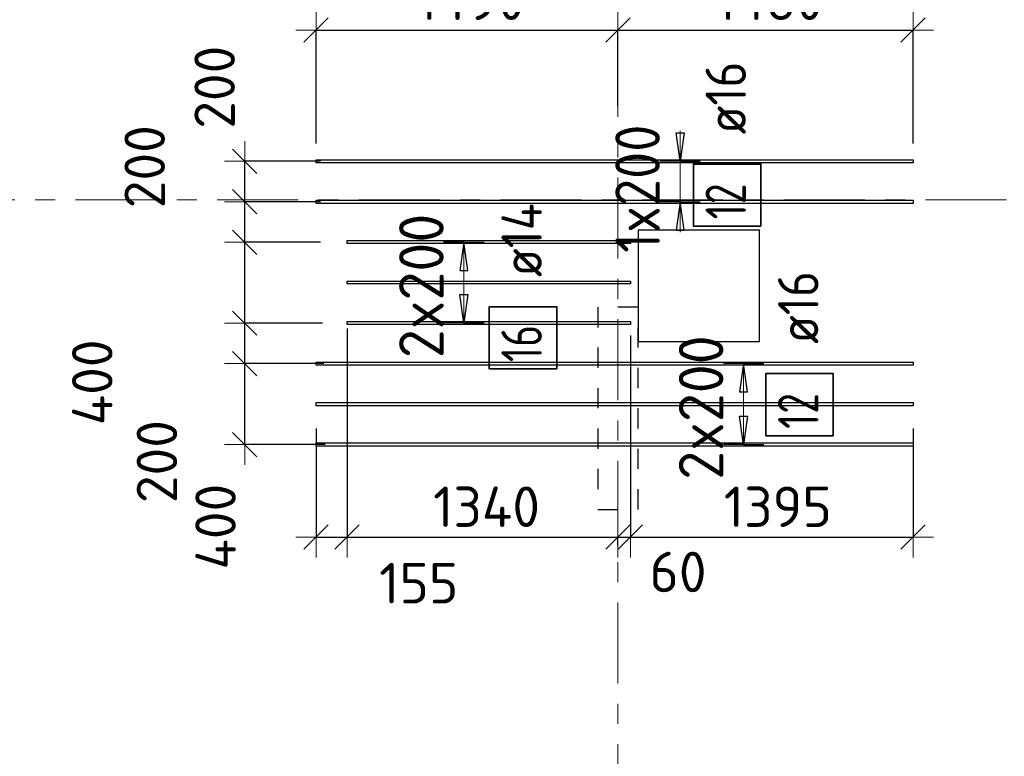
# Model space of a CAD drawing. Header units: metres. Extents: x -38 to 98, y -15 to 21.
# Tile 9 of 147: x 6.19 to 11.06, y 4.65 to 8.29. Entities that reach past the tile are written whole.
import ezdxf

# ---------------------------------------------------------------- set-up
doc = ezdxf.new("R2010")
doc.units = ezdxf.units.M
doc.header["$PDMODE"] = 65
for name, pattern in [('______11', [0.5, 0.4, -0.05, 0, -0.05]), ('______2', [0.0405, 0.03, -0.0105]), ('______5', [1.1, 0.8, -0.1, 0.1, -0.1])]:
    doc.linetypes.add(name, pattern=pattern)
for name, color, linetype, lineweight in [('XR$1$Осевая линия (1)', 7, '______5', 13), ('XR$4$Перекрытие (1)', 7, 'Continuous', 35), ('XR$4$Размерная линия (1)', 7, 'Continuous', 13)]:
    doc.layers.add(name, color=color, linetype=linetype, lineweight=lineweight)
doc.layers.add('XR$4$Арм.стержн.Доп. Арм верхн.зоны Х', color=7, linetype='Continuous', lineweight=35, true_color=0x8c8cff)
doc.layers.add('XR$6$Стена_ бетон несущ.', color=7, linetype='Continuous', lineweight=70, true_color=0xb4b496)
doc.styles.add('ISOCPEUR', font='txt')
doc.dimstyles.new('DIMSTYLE_3', dxfattribs={"dimtxt": 0.2, "dimasz": 0.2, "dimexe": 0, "dimexo": 0, "dimgap": 0.1, "dimtad": 2, "dimdec": 0, "dimlfac": 1000, "dimrnd": 5, "dimzin": 12, "dimdsep": 46, "dimtxsty": 'ISOCPEUR', "dimblk1": 'ALL_ML_STRICH', "dimblk2": 'ALL_ML_STRICH', "dimsah": 1, "dimcen": 0, "dimclrd": 7, "dimclre": 256, "dimclrt": 7, "dimadec": 0, "dimazin": 0, "dimtfac": 1, "dimtdec": 0, "dimtix": 1, "dimtmove": 2, "dimatfit": 3, "dimfxl": 0, "dimtzin": 0, "dimlwd": 0, "dimlwe": -3, "dimarcsym": 0})
doc.dimstyles.new('DIMSTYLE_33', dxfattribs={"dimtxt": 0.2, "dimasz": 0.2, "dimexe": 0, "dimexo": 0, "dimgap": 0.1, "dimtad": 2, "dimdec": 0, "dimlfac": 1000, "dimrnd": 5, "dimzin": 12, "dimdsep": 46, "dimtxsty": 'ISOCPEUR', "dimblk1": 'ALL_ML_STRICH', "dimblk2": 'ALL_ML_STRICH', "dimsah": 1, "dimcen": 0, "dimclrd": 7, "dimclre": 256, "dimclrt": 7, "dimadec": 0, "dimazin": 0, "dimtfac": 1, "dimtdec": 0, "dimtix": 1, "dimtmove": 2, "dimatfit": 3, "dimfxl": 0, "dimtvp": 1.2, "dimtzin": 0, "dimlwd": 0, "dimlwe": -3, "dimarcsym": 0})
doc.dimstyles.new('DIMSTYLE_34', dxfattribs={"dimtxt": 0.2, "dimasz": 0.2, "dimexe": 0, "dimexo": 0, "dimgap": 0.1, "dimtad": 0, "dimdec": 0, "dimlfac": 1000, "dimrnd": 5, "dimzin": 12, "dimdsep": 46, "dimtxsty": 'ISOCPEUR', "dimblk1": 'ALL_ML_STRICH', "dimblk2": 'ALL_ML_STRICH', "dimsah": 1, "dimcen": 0, "dimclrd": 7, "dimclre": 256, "dimclrt": 7, "dimadec": 0, "dimazin": 0, "dimtfac": 1, "dimtdec": 0, "dimtix": 1, "dimtmove": 2, "dimatfit": 3, "dimfxl": 0, "dimtvp": 1.2, "dimtzin": 0, "dimlwd": 0, "dimlwe": -3, "dimarcsym": 0})

# ---------------------------------------------------------------- blocks, each defined once
blk = doc.blocks.new('ALL_ML_STRICH')
at = {"color": 0, "linetype": 'ByBlock', "lineweight": -2}
for p, q in [((0, -0.5), (0, 0.5)), ((-0.3, -0.3), (0.3, 0.3)), ((-1, 0), (0.5, 0))]:
    blk.add_line(p, q, dxfattribs=at)
blk = doc.blocks.new('*D522')
at = {"layer": 'DEFPOINTS', "color": 7, "linetype": 'Continuous', "lineweight": 13, "transparency": 33554687}
for p in [(7.6584, 8.239), (9.15, 7.8449), (7.6584, 7.6586)]:
    blk.add_point(p, dxfattribs=at)
at = {"layer": 'XR$4$Размерная линия (1)', "color": 9, "linetype": 'Continuous', "lineweight": -2, "true_color": 0xc7c7c7, "transparency": 33554687}
for p, q in [((7.6584, 7.6786), (7.6584, 8.239)), ((9.15, 7.8649), (9.15, 8.239))]:
    blk.add_line(p, q, dxfattribs=at)
at = {"layer": 'XR$4$Размерная линия (1)', "color": 7, "linetype": 'Continuous', "lineweight": -2, "transparency": 33554687}
blk.add_line((7.6584, 8.239), (9.15, 8.239), dxfattribs=at)
at = {"layer": 'XR$4$Размерная линия (1)', "color": 7, "linetype": 'Continuous', "lineweight": 13, "transparency": 33554687, "xscale": 0.2, "yscale": 0.2, "zscale": 0.2, "rotation": 180}
blk.add_blockref('ALL_ML_STRICH', (7.6584, 8.239), dxfattribs=at)
at = {"layer": 'XR$4$Размерная линия (1)', "color": 7, "linetype": 'Continuous', "lineweight": 13, "transparency": 33554687, "xscale": 0.2, "yscale": 0.2, "zscale": 0.2}
blk.add_blockref('ALL_ML_STRICH', (9.15, 8.239), dxfattribs=at)
at = {"layer": 'XR$4$Размерная линия (1)', "color": 7, "linetype": 'Continuous', "lineweight": 13, "transparency": 33554687, "insert": (8.4242, 8.389), "char_height": 0.2, "width": 0.8, "attachment_point": 5, "style": 'ISOCPEUR'}
blk.add_mtext('\\A1;{1490}', dxfattribs=at)
blk = doc.blocks.new('*D523')
at = {"layer": 'DEFPOINTS', "color": 7, "linetype": 'Continuous', "lineweight": 13, "transparency": 33554687}
for p in [(9.15, 8.239), (9.15, 7.8449), (10.6084, 7.6586)]:
    blk.add_point(p, dxfattribs=at)
at = {"layer": 'XR$4$Размерная линия (1)', "color": 9, "linetype": 'Continuous', "lineweight": -2, "true_color": 0xc7c7c7, "transparency": 33554687}
for p, q in [((9.15, 7.8649), (9.15, 8.239)), ((10.6084, 7.6786), (10.6084, 8.239))]:
    blk.add_line(p, q, dxfattribs=at)
at = {"layer": 'XR$4$Размерная линия (1)', "color": 7, "linetype": 'Continuous', "lineweight": -2, "transparency": 33554687}
blk.add_line((9.15, 8.239), (10.6084, 8.239), dxfattribs=at)
at = {"layer": 'XR$4$Размерная линия (1)', "color": 7, "linetype": 'Continuous', "lineweight": 13, "transparency": 33554687, "xscale": 0.2, "yscale": 0.2, "zscale": 0.2, "rotation": 180}
blk.add_blockref('ALL_ML_STRICH', (9.15, 8.239), dxfattribs=at)
at = {"layer": 'XR$4$Размерная линия (1)', "color": 7, "linetype": 'Continuous', "lineweight": 13, "transparency": 33554687, "xscale": 0.2, "yscale": 0.2, "zscale": 0.2}
blk.add_blockref('ALL_ML_STRICH', (10.6084, 8.239), dxfattribs=at)
at = {"layer": 'XR$4$Размерная линия (1)', "color": 7, "linetype": 'Continuous', "lineweight": 13, "transparency": 33554687, "insert": (9.8992, 8.389), "char_height": 0.2, "width": 0.8, "attachment_point": 5, "style": 'ISOCPEUR'}
blk.add_mtext('\\A1;{1460}', dxfattribs=at)
blk = doc.blocks.new('*D583')
at = {"layer": 'DEFPOINTS', "color": 7, "linetype": 'Continuous', "lineweight": 13, "transparency": 33554687}
for p in [(7.7164, 6.5906), (7.3057, 6.1906), (7.7229, 6.1906)]:
    blk.add_point(p, dxfattribs=at)
at = {"layer": 'XR$4$Размерная линия (1)', "color": 9, "linetype": 'Continuous', "lineweight": -2, "true_color": 0xc7c7c7, "transparency": 33554687}
for p, q in [((7.6964, 6.5906), (7.3057, 6.5906)), ((7.7029, 6.1906), (7.3057, 6.1906))]:
    blk.add_line(p, q, dxfattribs=at)
at = {"layer": 'XR$4$Размерная линия (1)', "color": 7, "linetype": 'Continuous', "lineweight": -2, "transparency": 33554687}
blk.add_line((7.3057, 6.1906), (7.3057, 6.5906), dxfattribs=at)
at = {"layer": 'XR$4$Размерная линия (1)', "color": 7, "linetype": 'Continuous', "lineweight": 13, "transparency": 33554687, "xscale": 0.2, "yscale": 0.2, "zscale": 0.2}
for p, rotation in [((7.3057, 6.5906), 90), ((7.3057, 6.1906), 270)]:
    blk.add_blockref('ALL_ML_STRICH', p, dxfattribs=dict(at, rotation=rotation))
at = {"layer": 'XR$4$Размерная линия (1)', "color": 7, "linetype": 'Continuous', "lineweight": 13, "transparency": 33554687, "insert": (7.1617, 5.785), "char_height": 0.2, "width": 0.6, "attachment_point": 5, "rotation": 90, "style": 'ISOCPEUR'}
blk.add_mtext('\\A1;{400}', dxfattribs=at)
blk = doc.blocks.new('*D584')
at = {"layer": 'DEFPOINTS', "color": 7, "linetype": 'Continuous', "lineweight": 13, "transparency": 33554687}
for p in [(7.7099, 6.7906), (7.3057, 6.5906), (7.7164, 6.5906)]:
    blk.add_point(p, dxfattribs=at)
at = {"layer": 'XR$4$Размерная линия (1)', "color": 9, "linetype": 'Continuous', "lineweight": -2, "true_color": 0xc7c7c7, "transparency": 33554687}
for p, q in [((7.6899, 6.7906), (7.3057, 6.7906)), ((7.6964, 6.5906), (7.3057, 6.5906))]:
    blk.add_line(p, q, dxfattribs=at)
at = {"layer": 'XR$4$Размерная линия (1)', "color": 7, "linetype": 'Continuous', "lineweight": -2, "transparency": 33554687}
blk.add_line((7.3057, 6.5906), (7.3057, 6.7906), dxfattribs=at)
at = {"layer": 'XR$4$Размерная линия (1)', "color": 7, "linetype": 'Continuous', "lineweight": 13, "transparency": 33554687, "xscale": 0.2, "yscale": 0.2, "zscale": 0.2}
for p, rotation in [((7.3057, 6.7906), 90), ((7.3057, 6.5906), 270)]:
    blk.add_blockref('ALL_ML_STRICH', p, dxfattribs=dict(at, rotation=rotation))
at = {"layer": 'XR$4$Размерная линия (1)', "color": 7, "linetype": 'Continuous', "lineweight": 13, "transparency": 33554687, "insert": (6.872, 6.1065), "char_height": 0.2, "width": 0.6, "attachment_point": 5, "rotation": 90, "style": 'ISOCPEUR'}
blk.add_mtext('\\A1;{200}', dxfattribs=at)
blk = doc.blocks.new('*D585')
at = {"layer": 'DEFPOINTS', "color": 7, "linetype": 'Continuous', "lineweight": 13, "transparency": 33554687}
for p in [(7.7009, 7.1906), (7.3057, 6.7906), (7.7099, 6.7906)]:
    blk.add_point(p, dxfattribs=at)
at = {"layer": 'XR$4$Размерная линия (1)', "color": 9, "linetype": 'Continuous', "lineweight": -2, "true_color": 0xc7c7c7, "transparency": 33554687}
for p, q in [((7.6809, 7.1906), (7.3057, 7.1906)), ((7.6899, 6.7906), (7.3057, 6.7906))]:
    blk.add_line(p, q, dxfattribs=at)
at = {"layer": 'XR$4$Размерная линия (1)', "color": 7, "linetype": 'Continuous', "lineweight": -2, "transparency": 33554687}
blk.add_line((7.3057, 6.7906), (7.3057, 7.1906), dxfattribs=at)
at = {"layer": 'XR$4$Размерная линия (1)', "color": 7, "linetype": 'Continuous', "lineweight": 13, "transparency": 33554687, "xscale": 0.2, "yscale": 0.2, "zscale": 0.2}
for p, rotation in [((7.3057, 7.1906), 90), ((7.3057, 6.7906), 270)]:
    blk.add_blockref('ALL_ML_STRICH', p, dxfattribs=dict(at, rotation=rotation))
at = {"layer": 'XR$4$Размерная линия (1)', "color": 7, "linetype": 'Continuous', "lineweight": 13, "transparency": 33554687, "insert": (6.5525, 6.498), "char_height": 0.2, "width": 0.6, "attachment_point": 5, "rotation": 90, "style": 'ISOCPEUR'}
blk.add_mtext('\\A1;{400}', dxfattribs=at)
blk = doc.blocks.new('*D586')
at = {"layer": 'DEFPOINTS', "color": 7, "linetype": 'Continuous', "lineweight": 13, "transparency": 33554687}
for p in [(7.7009, 7.3906), (7.3057, 7.1906), (7.7009, 7.1906)]:
    blk.add_point(p, dxfattribs=at)
at = {"layer": 'XR$4$Размерная линия (1)', "color": 9, "linetype": 'Continuous', "lineweight": -2, "true_color": 0xc7c7c7, "transparency": 33554687}
for p, q in [((7.6809, 7.3906), (7.3057, 7.3906)), ((7.6809, 7.1906), (7.3057, 7.1906))]:
    blk.add_line(p, q, dxfattribs=at)
at = {"layer": 'XR$4$Размерная линия (1)', "color": 7, "linetype": 'Continuous', "lineweight": -2, "transparency": 33554687}
blk.add_line((7.3057, 7.1906), (7.3057, 7.3906), dxfattribs=at)
at = {"layer": 'XR$4$Размерная линия (1)', "color": 7, "linetype": 'Continuous', "lineweight": 13, "transparency": 33554687, "xscale": 0.2, "yscale": 0.2, "zscale": 0.2}
for p, rotation in [((7.3057, 7.3906), 90), ((7.3057, 7.1906), 270)]:
    blk.add_blockref('ALL_ML_STRICH', p, dxfattribs=dict(at, rotation=rotation))
at = {"layer": 'XR$4$Размерная линия (1)', "color": 7, "linetype": 'Continuous', "lineweight": 13, "transparency": 33554687, "insert": (6.8117, 7.564), "char_height": 0.2, "width": 0.6, "attachment_point": 5, "rotation": 90, "style": 'ISOCPEUR'}
blk.add_mtext('\\A1;{200}', dxfattribs=at)
blk = doc.blocks.new('*D587')
at = {"layer": 'DEFPOINTS', "color": 7, "linetype": 'Continuous', "lineweight": 13, "transparency": 33554687}
for p in [(7.7009, 7.5906), (7.3057, 7.3906), (7.7009, 7.3906)]:
    blk.add_point(p, dxfattribs=at)
at = {"layer": 'XR$4$Размерная линия (1)', "color": 9, "linetype": 'Continuous', "lineweight": -2, "true_color": 0xc7c7c7, "transparency": 33554687}
for p, q in [((7.6809, 7.5906), (7.3057, 7.5906)), ((7.6809, 7.3906), (7.3057, 7.3906))]:
    blk.add_line(p, q, dxfattribs=at)
at = {"layer": 'XR$4$Размерная линия (1)', "color": 7, "linetype": 'Continuous', "lineweight": -2, "transparency": 33554687}
blk.add_line((7.3057, 7.3906), (7.3057, 7.5906), dxfattribs=at)
at = {"layer": 'XR$4$Размерная линия (1)', "color": 7, "linetype": 'Continuous', "lineweight": 13, "transparency": 33554687, "xscale": 0.2, "yscale": 0.2, "zscale": 0.2}
for p, rotation in [((7.3057, 7.5906), 90), ((7.3057, 7.3906), 270)]:
    blk.add_blockref('ALL_ML_STRICH', p, dxfattribs=dict(at, rotation=rotation))
at = {"layer": 'XR$4$Размерная линия (1)', "color": 7, "linetype": 'Continuous', "lineweight": 13, "transparency": 33554687, "insert": (7.1573, 7.9568), "char_height": 0.2, "width": 0.6, "attachment_point": 5, "rotation": 90, "style": 'ISOCPEUR'}
blk.add_mtext('\\A1;{200}', dxfattribs=at)
blk = doc.blocks.new('*D592')
at = {"layer": 'DEFPOINTS', "color": 7, "linetype": 'Continuous', "lineweight": 13, "transparency": 33554687}
for p in [(7.8118, 6.7846), (7.6584, 6.2903), (7.6584, 5.7333)]:
    blk.add_point(p, dxfattribs=at)
at = {"layer": 'XR$4$Размерная линия (1)', "color": 9, "linetype": 'Continuous', "lineweight": -2, "true_color": 0xc7c7c7, "transparency": 33554687}
for p, q in [((7.8118, 6.7646), (7.8118, 5.7333)), ((7.6584, 6.2703), (7.6584, 5.7333))]:
    blk.add_line(p, q, dxfattribs=at)
at = {"layer": 'XR$4$Размерная линия (1)', "color": 7, "linetype": 'Continuous', "lineweight": -2, "transparency": 33554687}
blk.add_line((7.6584, 5.7333), (7.8118, 5.7333), dxfattribs=at)
at = {"layer": 'XR$4$Размерная линия (1)', "color": 7, "linetype": 'Continuous', "lineweight": 13, "transparency": 33554687, "xscale": 0.2, "yscale": 0.2, "zscale": 0.2, "rotation": 180}
blk.add_blockref('ALL_ML_STRICH', (7.6584, 5.7333), dxfattribs=at)
at = {"layer": 'XR$4$Размерная линия (1)', "color": 7, "linetype": 'Continuous', "lineweight": 13, "transparency": 33554687, "xscale": 0.2, "yscale": 0.2, "zscale": 0.2}
blk.add_blockref('ALL_ML_STRICH', (7.8118, 5.7333), dxfattribs=at)
at = {"layer": 'XR$4$Размерная линия (1)', "color": 7, "linetype": 'Continuous', "lineweight": 13, "transparency": 33554687, "insert": (8.1658, 5.5057), "char_height": 0.2, "width": 0.6, "attachment_point": 5, "style": 'ISOCPEUR'}
blk.add_mtext('\\A1;{155}', dxfattribs=at)
blk = doc.blocks.new('*D593')
at = {"layer": 'DEFPOINTS', "color": 7, "linetype": 'Continuous', "lineweight": 13, "transparency": 33554687}
for p in [(7.8118, 6.7846), (7.8118, 5.7333), (9.15, 5.6717)]:
    blk.add_point(p, dxfattribs=at)
at = {"layer": 'XR$4$Размерная линия (1)', "color": 9, "linetype": 'Continuous', "lineweight": -2, "true_color": 0xc7c7c7, "transparency": 33554687}
for p, q in [((7.8118, 6.7646), (7.8118, 5.7333)), ((9.15, 5.6917), (9.15, 5.7333))]:
    blk.add_line(p, q, dxfattribs=at)
at = {"layer": 'XR$4$Размерная линия (1)', "color": 7, "linetype": 'Continuous', "lineweight": -2, "transparency": 33554687}
blk.add_line((7.8118, 5.7333), (9.15, 5.7333), dxfattribs=at)
at = {"layer": 'XR$4$Размерная линия (1)', "color": 7, "linetype": 'Continuous', "lineweight": 13, "transparency": 33554687, "xscale": 0.2, "yscale": 0.2, "zscale": 0.2, "rotation": 180}
blk.add_blockref('ALL_ML_STRICH', (7.8118, 5.7333), dxfattribs=at)
at = {"layer": 'XR$4$Размерная линия (1)', "color": 7, "linetype": 'Continuous', "lineweight": 13, "transparency": 33554687, "xscale": 0.2, "yscale": 0.2, "zscale": 0.2}
blk.add_blockref('ALL_ML_STRICH', (9.15, 5.7333), dxfattribs=at)
at = {"layer": 'XR$4$Размерная линия (1)', "color": 7, "linetype": 'Continuous', "lineweight": 13, "transparency": 33554687, "insert": (8.5009, 5.8833), "char_height": 0.2, "width": 0.8, "attachment_point": 5, "style": 'ISOCPEUR'}
blk.add_mtext('\\A1;{1340}', dxfattribs=at)
blk = doc.blocks.new('*D594')
at = {"layer": 'DEFPOINTS', "color": 7, "linetype": 'Continuous', "lineweight": 13, "transparency": 33554687}
for p in [(9.2118, 6.7493), (9.15, 5.7333), (9.15, 5.6717)]:
    blk.add_point(p, dxfattribs=at)
at = {"layer": 'XR$4$Размерная линия (1)', "color": 9, "linetype": 'Continuous', "lineweight": -2, "true_color": 0xc7c7c7, "transparency": 33554687}
for p, q in [((9.2118, 6.7293), (9.2118, 5.7333)), ((9.15, 5.6917), (9.15, 5.7333))]:
    blk.add_line(p, q, dxfattribs=at)
at = {"layer": 'XR$4$Размерная линия (1)', "color": 7, "linetype": 'Continuous', "lineweight": -2, "transparency": 33554687}
blk.add_line((9.15, 5.7333), (9.2118, 5.7333), dxfattribs=at)
at = {"layer": 'XR$4$Размерная линия (1)', "color": 7, "linetype": 'Continuous', "lineweight": 13, "transparency": 33554687, "xscale": 0.2, "yscale": 0.2, "zscale": 0.2}
blk.add_blockref('ALL_ML_STRICH', (9.2118, 5.7333), dxfattribs=at)
at = {"layer": 'XR$4$Размерная линия (1)', "color": 7, "linetype": 'Continuous', "lineweight": 13, "transparency": 33554687, "xscale": 0.2, "yscale": 0.2, "zscale": 0.2, "rotation": 180}
blk.add_blockref('ALL_ML_STRICH', (9.15, 5.7333), dxfattribs=at)
at = {"layer": 'XR$4$Размерная линия (1)', "color": 7, "linetype": 'Continuous', "lineweight": 13, "transparency": 33554687, "insert": (9.447, 5.561), "char_height": 0.2, "width": 0.4, "attachment_point": 5, "style": 'ISOCPEUR'}
blk.add_mtext('\\A1;{60}', dxfattribs=at)
blk = doc.blocks.new('*D595')
at = {"layer": 'DEFPOINTS', "color": 7, "linetype": 'Continuous', "lineweight": 13, "transparency": 33554687}
for p in [(9.2118, 6.7493), (10.6084, 6.2903), (9.2118, 5.7333)]:
    blk.add_point(p, dxfattribs=at)
at = {"layer": 'XR$4$Размерная линия (1)', "color": 9, "linetype": 'Continuous', "lineweight": -2, "true_color": 0xc7c7c7, "transparency": 33554687}
for p, q in [((9.2118, 6.7293), (9.2118, 5.7333)), ((10.6084, 6.2703), (10.6084, 5.7333))]:
    blk.add_line(p, q, dxfattribs=at)
at = {"layer": 'XR$4$Размерная линия (1)', "color": 7, "linetype": 'Continuous', "lineweight": -2, "transparency": 33554687}
blk.add_line((9.2118, 5.7333), (10.6084, 5.7333), dxfattribs=at)
at = {"layer": 'XR$4$Размерная линия (1)', "color": 7, "linetype": 'Continuous', "lineweight": 13, "transparency": 33554687, "xscale": 0.2, "yscale": 0.2, "zscale": 0.2, "rotation": 180}
blk.add_blockref('ALL_ML_STRICH', (9.2118, 5.7333), dxfattribs=at)
at = {"layer": 'XR$4$Размерная линия (1)', "color": 7, "linetype": 'Continuous', "lineweight": 13, "transparency": 33554687, "xscale": 0.2, "yscale": 0.2, "zscale": 0.2}
blk.add_blockref('ALL_ML_STRICH', (10.6084, 5.7333), dxfattribs=at)
at = {"layer": 'XR$4$Размерная линия (1)', "color": 7, "linetype": 'Continuous', "lineweight": 13, "transparency": 33554687, "insert": (9.9401, 5.8833), "char_height": 0.2, "width": 0.8, "attachment_point": 5, "style": 'ISOCPEUR'}
blk.add_mtext('\\A1;{1395}', dxfattribs=at)

msp = doc.modelspace()

# ---------------------------------------------------------------- linework, layer by layer
at = {"layer": 'XR$1$Осевая линия (1)', "color": 253, "linetype": '______11', "lineweight": 13, "true_color": 0xa0a0a0, "transparency": 33554687}
for p, q in [((9.15, -3.39), (9.15, 19.78)), ((-2.63, 7.4), (62.6, 7.4))]:
    msp.add_line(p, q, dxfattribs=at)
at = {"layer": 'XR$4$Арм.стержн.Доп. Арм верхн.зоны Х', "color": 7, "linetype": 'Continuous', "lineweight": 13, "transparency": 33554687}
for p, q in [((9.4569, 7.5906), (9.4569, 7.7406)), ((9.4569, 7.3906), (9.4569, 7.5906)), ((9.4569, 7.3906), (9.4569, 7.2406)), ((8.3888, 7.1916), (8.3888, 7.1916)), ((8.3888, 6.7916), (8.3888, 7.1916)), ((8.3888, 6.7916), (8.3888, 6.7916)), ((9.7709, 6.5906), (9.7709, 6.5906)), ((9.7709, 6.1906), (9.7709, 6.5906)), ((9.7709, 6.1906), (9.7709, 6.1906))]:
    msp.add_line(p, q, dxfattribs=at)
at = {"layer": 'XR$4$Арм.стержн.Доп. Арм верхн.зоны Х', "color": 7, "linetype": 'Continuous', "lineweight": 25, "transparency": 33554687}
for p, q in [((9.4569, 7.5906), (9.4369, 7.7306)), ((9.4369, 7.7306), (9.4769, 7.7306)), ((9.4769, 7.7306), (9.4569, 7.5906)), ((9.4569, 7.3906), (9.4369, 7.2506)), ((9.4769, 7.2506), (9.4569, 7.3906)), ((9.4369, 7.2506), (9.4769, 7.2506)), ((8.3888, 7.1916), (8.3688, 7.0516)), ((8.4088, 7.0516), (8.3888, 7.1916)), ((8.3688, 7.0516), (8.4088, 7.0516)), ((8.3888, 6.7916), (8.3688, 6.9316)), ((8.3688, 6.9316), (8.4088, 6.9316)), ((8.4088, 6.9316), (8.3888, 6.7916)), ((9.7709, 6.5906), (9.7509, 6.4506)), ((9.7909, 6.4506), (9.7709, 6.5906)), ((9.7509, 6.4506), (9.7909, 6.4506)), ((9.7709, 6.1906), (9.7509, 6.3306)), ((9.7509, 6.3306), (9.7909, 6.3306)), ((9.7909, 6.3306), (9.7709, 6.1906))]:
    msp.add_line(p, q, dxfattribs=at)
at = {"layer": 'XR$4$Арм.стержн.Доп. Арм верхн.зоны Х', "color": 253, "linetype": 'Continuous', "lineweight": -3, "true_color": 0xa0a0a0, "transparency": 33554687}
for p, q in [((9.4569, 7.5906), (9.3569, 7.5906)), ((9.4569, 7.5906), (9.5569, 7.5906)), ((9.4569, 7.3906), (9.3569, 7.3906)), ((9.4569, 7.3906), (9.5569, 7.3906)), ((8.3888, 7.1916), (8.2888, 7.1916)), ((8.3888, 7.1916), (8.4888, 7.1916)), ((8.3888, 6.7916), (8.2888, 6.7916)), ((8.3888, 6.7916), (8.4888, 6.7916)), ((9.7709, 6.5906), (9.6709, 6.5906)), ((9.7709, 6.5906), (9.8709, 6.5906)), ((9.7709, 6.1906), (9.6709, 6.1906)), ((9.7709, 6.1906), (9.8709, 6.1906))]:
    msp.add_line(p, q, dxfattribs=at)
at = {"layer": 'XR$4$Арм.стержн.Доп. Арм верхн.зоны Х', "color": 7, "linetype": 'Continuous', "lineweight": 25, "transparency": 33554687}
for points in [[(10.6084, 7.5826), (7.6584, 7.5826), (7.6584, 7.5986), (10.6084, 7.5986), (10.6084, 7.5826)], [(10.6084, 7.3826), (7.6584, 7.3826), (7.6584, 7.3986), (10.6084, 7.3986), (10.6084, 7.3826)], [(9.2118, 7.1846), (7.8118, 7.1846), (7.8118, 7.1986), (9.2118, 7.1986), (9.2118, 7.1846)], [(9.2118, 6.9846), (7.8118, 6.9846), (7.8118, 6.9986), (9.2118, 6.9986), (9.2118, 6.9846)], [(9.2118, 6.7846), (7.8118, 6.7846), (7.8118, 6.7986), (9.2118, 6.7986), (9.2118, 6.7846)], [(10.6084, 6.5826), (7.6584, 6.5826), (7.6584, 6.5986), (10.6084, 6.5986), (10.6084, 6.5826)], [(10.6084, 6.3826), (7.6584, 6.3826), (7.6584, 6.3986), (10.6084, 6.3986), (10.6084, 6.3826)], [(10.6084, 6.1826), (7.6584, 6.1826), (7.6584, 6.1986), (10.6084, 6.1986), (10.6084, 6.1826)]]:
    msp.add_lwpolyline(points, dxfattribs=at)
at = {"layer": 'XR$4$Арм.стержн.Доп. Арм верхн.зоны Х', "color": 7, "linetype": 'Continuous', "lineweight": 35, "transparency": 33554687}
for points in [[(9.8561, 7.2704), (9.8561, 7.5771), (9.5228, 7.5771), (9.5228, 7.2704), (9.8561, 7.2704)], [(8.8476, 6.5651), (8.8476, 6.8718), (8.5142, 6.8718), (8.5142, 6.5651), (8.8476, 6.5651)], [(10.2142, 6.2346), (10.2142, 6.5413), (9.8809, 6.5413), (9.8809, 6.2346), (10.2142, 6.2346)]]:
    msp.add_lwpolyline(points, dxfattribs=at)
at = {"layer": 'XR$4$Перекрытие (1)', "color": 7, "linetype": 'Continuous', "lineweight": 25, "transparency": 33554687}
for p, q in [((9.85, 7.2497), (9.25, 7.2496)), ((9.25, 7.2496), (9.2501, 6.6996)), ((9.8501, 6.6997), (9.85, 7.2497)), ((9.2501, 6.6996), (9.8501, 6.6997))]:
    msp.add_line(p, q, dxfattribs=at)
at = {"layer": 'XR$6$Стена_ бетон несущ.', "color": 253, "linetype": '______2', "lineweight": -3, "true_color": 0xa0a0a0, "transparency": 33554687}
for p, q in [((9.05, 6.87), (9.05, 5.87)), ((9.25, 6.87), (9.05, 6.87)), ((9.25, 5.87), (9.25, 6.87)), ((9.05, 5.87), (9.25, 5.87))]:
    msp.add_line(p, q, dxfattribs=at)

# ---------------------------------------------------------------- texts
at = {"layer": 'XR$4$Арм.стержн.Доп. Арм верхн.зоны Х', "color": 7, "linetype": 'Continuous', "lineweight": 25, "transparency": 33554687, "char_height": 0.2, "attachment_point": 7, "rotation": 90, "style": 'ISOCPEUR'}
for s, insert, width in [('\\W0.89; ø16 ', (9.7828, 7.6104), 0.749105), ('\\W0.75;12', (9.7828, 7.3038), 0.314854), ('\\W0.89; ø14 ', (8.7742, 6.9051), 0.769432), ('\\W0.89; ø16 ', (10.1409, 6.5746), 0.749105), ('\\W0.75;16', (8.7742, 6.5984), 0.314854), ('\\W0.75;12', (10.1409, 6.2679), 0.314854)]:
    msp.add_mtext(s, dxfattribs=dict(at, insert=insert, width=width))
at = {"layer": 'XR$4$Арм.стержн.Доп. Арм верхн.зоны Х', "color": 7, "linetype": 'Continuous', "lineweight": 13, "transparency": 33554687, "char_height": 0.22, "attachment_point": 7, "rotation": 90, "style": 'ISOCPEUR'}
for s, insert, width in [('\\W0.89;1x200', (9.3569, 7.1386), 0.823552), ('\\W0.95;2x200', (8.2888, 6.6176), 0.873359), ('\\W0.95;2x200', (9.6709, 6.0166), 0.873359)]:
    msp.add_mtext(s, dxfattribs=dict(at, insert=insert, width=width))

# ---------------------------------------------------------------- dimensions: what is measured, and where the dimension line sits
at = {"layer": 'XR$4$Размерная линия (1)', "color": 7, "linetype": 'Continuous', "lineweight": 13, "transparency": 33554687}
for base, p1, p2, dimstyle, picture, middle in [((9.15, 8.239), (7.6584, 7.6786), (9.15, 7.8649), 'DIMSTYLE_3', '*D522', (8.4242, 8.389)), ((10.6084, 8.239), (9.15, 7.8649), (10.6084, 7.6786), 'DIMSTYLE_3', '*D523', (9.8992, 8.389)), ((7.8118, 5.7333), (7.6584, 6.2703), (7.8118, 6.7646), 'DIMSTYLE_34', '*D592', (8.1658, 5.5057)), ((9.15, 5.7333), (7.8118, 6.7646), (9.15, 5.6917), 'DIMSTYLE_3', '*D593', (8.5009, 5.8833)), ((9.2118, 5.7333), (9.15, 5.6917), (9.2118, 6.7293), 'DIMSTYLE_34', '*D594', (9.447, 5.561)), ((10.6084, 5.7333), (9.2118, 6.7293), (10.6084, 6.2703), 'DIMSTYLE_3', '*D595', (9.9401, 5.8833))]:
    dim = msp.add_linear_dim(base=base, p1=p1, p2=p2, dimstyle=dimstyle, override={"dimpost": '<>', "dimclrd": 7, "dimclre": 9, "dimclrt": 7, "dimlwd": 0, "dimlwe": 65533}, dxfattribs=at)
    dim.commit()
    dim.dimension.update_dxf_attribs({"geometry": picture, "text_midpoint": middle, "dimtype": 160})
for base, p1, p2, picture, middle in [((7.3057, 7.5906), (7.6809, 7.3906), (7.6809, 7.5906), '*D587', (7.1573, 7.9568)), ((7.3057, 7.3906), (7.6809, 7.1906), (7.6809, 7.3906), '*D586', (6.8117, 7.564)), ((7.3057, 7.1906), (7.6899, 6.7906), (7.6809, 7.1906), '*D585', (6.5525, 6.498)), ((7.3057, 6.7906), (7.6964, 6.5906), (7.6899, 6.7906), '*D584', (6.872, 6.1065)), ((7.3057, 6.5906), (7.7029, 6.1906), (7.6964, 6.5906), '*D583', (7.1617, 5.785))]:
    dim = msp.add_linear_dim(base=base, p1=p1, p2=p2, angle=90, dimstyle='DIMSTYLE_33', override={"dimpost": '<>', "dimclrd": 7, "dimclre": 9, "dimclrt": 7, "dimlwd": 0, "dimlwe": 65533}, dxfattribs=at)
    dim.commit()
    dim.dimension.update_dxf_attribs({"geometry": picture, "text_midpoint": middle, "dimtype": 160})

doc.saveas('drawing.dxf')
